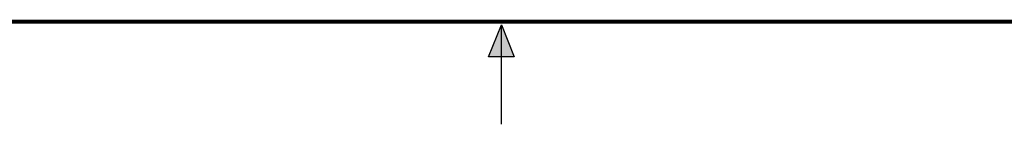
# Model space of a CAD drawing. Header units: inches. Extents: x 0 to 22, y 0 to 17.
# Tile 2 of 14: x 8.6 to 13.5, y 0 to 0.5. Entities that reach past the tile are written whole.
import ezdxf

# ---------------------------------------------------------------- set-up
doc = ezdxf.new("R2010")
doc.units = ezdxf.units.IN
doc.header["$LTSCALE"] = 1.21
doc.header["$MEASUREMENT"] = 0
doc.layers.get('0').update_dxf_attribs({"linetype": 'CONTINUOUS'})

msp = doc.modelspace()

# ---------------------------------------------------------------- hatches: boundary and pattern name
at = {"linetype": 'CONTINUOUS'}
msp.add_hatch(color=2, dxfattribs=at).paths.add_polyline_path([(10.9375, 0.3287), (11, 0.485), (11.0625, 0.3287)])

# ---------------------------------------------------------------- linework, layer by layer
at = {"color": 2, "linetype": 'CONTINUOUS'}
for p, q in [((10.9375, 0.3287), (11, 0.485)), ((11, 0.485), (11.0625, 0.3287)), ((11, 0), (11, 0.485)), ((11.0625, 0.3287), (10.9375, 0.3287))]:
    msp.add_line(p, q, dxfattribs=at)
at = {"color": 7, "linetype": 'CONTINUOUS', "const_width": 0.02}
msp.add_lwpolyline([(0.5, 0.5), (21.5, 0.5)], dxfattribs=at)

doc.saveas('drawing.dxf')
